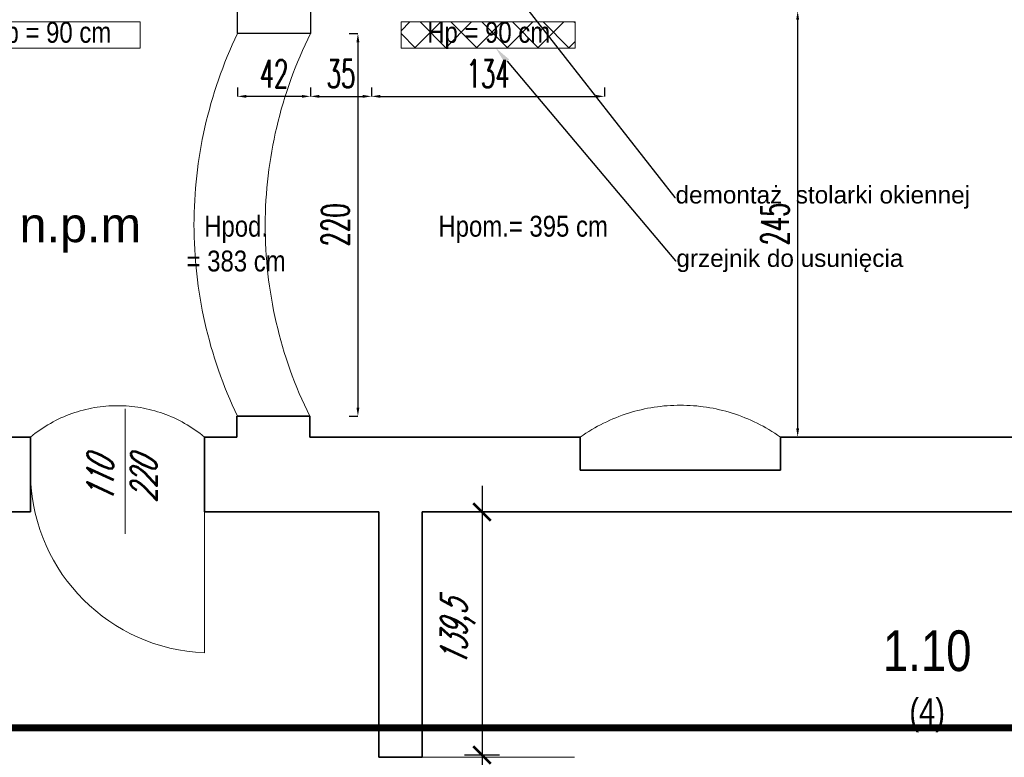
# Model space of a CAD drawing. Header units: millimetres. Extents: x 402 to 79005, y -7782 to 89952.
# Tile 178 of 256: x 26124 to 26690, y 28995 to 29419. Entities that reach past the tile are written whole.
import ezdxf
from ezdxf import colors
from ezdxf.entities.mleader import LeaderData, LeaderLine
from ezdxf.math import Vec2, Vec3

# ---------------------------------------------------------------- set-up
doc = ezdxf.new("R2010")
doc.units = ezdxf.units.MM
doc.header["$LTSCALE"] = 10
doc.linetypes.add('DASHED', pattern=[19.05, 12.7, -6.35])
doc.layers.get('0').update_dxf_attribs({"lineweight": 0})
doc.layers.get('Defpoints').update_dxf_attribs({"color": 253})
for name, color, linetype, lineweight in [('000_rzedne', 7, 'Continuous', 0), ('01 parter - ściany', 253, 'Continuous', 35), ('03_drzwi', 253, 'Continuous', 15), ('04-2_nad', 253, 'DASHED', 5), ('05-01_wymiary', 253, 'Continuous', 5), ('05-03_opis', 253, 'Continuous', 5), ('0_A_GRANICA OPRACOWANIA', 1, 'Continuous', 0), ('0_A_GRZEJNKI', 6, 'Continuous', 0), ('0_A_WYMIAROWANIE', 1, 'Continuous', 5), ('0_A_ŚCIANY ', 253, 'Continuous', 30), ('0_OPISY', 1, 'Continuous', 0), ('0_PROJ DEMONTAŻE', 10, 'Continuous', 0), ('0_PROJ WYBURZENIA', 1, 'Continuous', 0)]:
    doc.layers.add(name, color=color, linetype=linetype, lineweight=lineweight)
doc.styles.add('ariel', font='ARIAL.TTF', dxfattribs={"width": 0.8})
doc.styles.add('ariel_wym', font='simplex.shx', dxfattribs={"width": 0.65, "oblique": 25})
doc.styles.add('SIMPLEXD', font='simplex.shx', dxfattribs={"width": 0.6})
doc.styles.get("Standard").update_dxf_attribs({"font": 'arial.ttf'})
doc.styles.add('ZAGOSP', font='txt', dxfattribs={"height": 0.8})
doc.dimstyles.new('1-100', dxfattribs={"dimtxt": 16, "dimasz": 5, "dimexe": 0, "dimexo": 0, "dimgap": 5, "dimtad": 1, "dimdec": 1, "dimtxsty": 'SIMPLEXD', "dimcen": 5, "dimclrt": 256, "dimadec": 0, "dimazin": 0, "dimtfac": 1, "dimtdec": 0, "dimtix": 1, "dimtmove": 1, "dimatfit": 3, "dimldrblk": 'LP', "dimfxl": 0, "dimarcsym": 0})
doc.dimstyles.new('ariel 50 wnętrze', dxfattribs={"dimtxt": 15, "dimasz": 10, "dimexe": 10, "dimexo": 0, "dimgap": 5, "dimtad": 1, "dimdec": 1, "dimrnd": 0.5, "dimtxsty": 'ariel_wym', "dimblk": 'ARCHTICK', "dimcen": 2.5, "dimdle": 15, "dimazin": 0, "dimtfac": 1, "dimtdec": 1, "dimtix": 1, "dimtmove": 0, "dimatfit": 3, "dimldrblk": 'DOT', "dimfxl": 0, "dimarcsym": 0})

# ---------------------------------------------------------------- blocks, each defined once
blk = doc.blocks.new('_ArchTick')
at = {"color": 0, "linetype": 'ByBlock', "const_width": 0.15}
blk.add_lwpolyline([(-0.5, -0.5), (0.5, 0.5)], dxfattribs=at)
blk = doc.blocks.new('*D1157')
at = {"layer": '05-01_wymiary', "color": 0, "lineweight": -2}
for p, q in [((26390.2, 29151.5), (26390.2, 28981.79)), ((26380.2, 29136.5), (26400.2, 29136.5)), ((26380.2, 28996.79), (26400.2, 28996.79))]:
    blk.add_line(p, q, dxfattribs=at)
at = {"layer": 'Defpoints', "color": 0}
for p in [(26355.83, 29136.5), (26355.83, 28996.79), (26390.2, 28996.79)]:
    blk.add_point(p, dxfattribs=at)
at = {"layer": '05-01_wymiary', "color": 0, "lineweight": -2, "xscale": 10, "yscale": 10, "zscale": 10}
for p, rotation in [((26390.2, 29136.5), 90), ((26390.2, 28996.79), 270)]:
    blk.add_blockref('_ArchTick', p, dxfattribs=dict(at, rotation=rotation))
at = {"layer": '05-01_wymiary', "color": 0, "insert": (26376.27, 29066.64), "char_height": 15, "attachment_point": 5, "rotation": 90, "style": 'ariel_wym'}
blk.add_mtext('139,5', dxfattribs=at)
blk = doc.blocks.new('_Dot')
at = {"color": 0, "linetype": 'ByBlock', "lineweight": -2}
blk.add_line((-0.5, 0), (-1, 0), dxfattribs=at)
at = {"color": 0, "linetype": 'ByBlock', "const_width": 0.5}
blk.add_lwpolyline([(-0.25, 0, 1), (0.25, 0, 1)], format="xyb", close=True, dxfattribs=at)
blk = doc.blocks.new('*D1158')
at = {"layer": '05-01_wymiary', "color": 0, "lineweight": -2}
for p, q in [((26390.2, 29011.79), (26390.2, 28881.79)), ((26380.2, 28996.79), (26400.2, 28996.79)), ((26380.2, 28896.79), (26400.2, 28896.79))]:
    blk.add_line(p, q, dxfattribs=at)
at = {"layer": 'Defpoints', "color": 0}
for p in [(26355.83, 28996.79), (26355.83, 28896.79), (26390.2, 28896.79)]:
    blk.add_point(p, dxfattribs=at)
at = {"layer": '05-01_wymiary', "color": 0, "lineweight": -2, "xscale": 10, "yscale": 10, "zscale": 10}
for p, rotation in [((26390.2, 28996.79), 90), ((26390.2, 28896.79), 270)]:
    blk.add_blockref('_ArchTick', p, dxfattribs=dict(at, rotation=rotation))
at = {"layer": '05-01_wymiary', "color": 0, "insert": (26377.7, 28946.79), "char_height": 15, "attachment_point": 5, "rotation": 90, "style": 'ariel_wym'}
blk.add_mtext('100', dxfattribs=at)
blk = doc.blocks.new('*D3767')
at = {"layer": '0_A_WYMIAROWANIE', "color": 0, "lineweight": -2}
for p, q in [((26576.62, 29424.5), (26571.62, 29424.5)), ((26571.62, 29419.5), (26571.62, 29184.5)), ((26576.62, 29179.5), (26571.62, 29179.5))]:
    blk.add_line(p, q, dxfattribs=at)
at = {"layer": '0_A_WYMIAROWANIE', "color": 0, "lineweight": 9}
for points in [[(26572.45, 29419.5), (26570.79, 29419.5), (26571.62, 29424.5)], [(26570.79, 29184.5), (26572.45, 29184.5), (26571.62, 29179.5)]]:
    blk.add_solid(points, dxfattribs=at)
at = {"layer": 'Defpoints', "color": 0, "lineweight": 9}
for p in [(26632.22, 29424.5), (26571.62, 29179.5), (26632.22, 29179.5)]:
    blk.add_point(p, dxfattribs=at)
at = {"layer": '0_A_WYMIAROWANIE', "insert": (26558.62, 29302), "char_height": 16, "attachment_point": 5, "rotation": 90, "style": 'SIMPLEXD'}
blk.add_mtext('245', dxfattribs=at)
blk = doc.blocks.new('LP')
for p, q in [((0, 0), (-1, 0)), ((0, 1), (0, 0)), ((0, -1), (0, 0)), ((0, 0), (1, 0))]:
    blk.add_line(p, q)
at = {"const_width": 0.2}
blk.add_lwpolyline([(0.71, 0.71), (-0.71, -0.71)], dxfattribs=at)
blk = doc.blocks.new('*D3768')
at = {"layer": '0_A_WYMIAROWANIE', "color": 0, "lineweight": -2}
for p, q in [((26313.86, 29411.5), (26318.86, 29411.5)), ((26318.86, 29406.5), (26318.86, 29196.51)), ((26313.86, 29191.51), (26318.86, 29191.51))]:
    blk.add_line(p, q, dxfattribs=at)
at = {"layer": '0_A_WYMIAROWANIE', "color": 0, "lineweight": 9}
for points in [[(26319.69, 29406.5), (26318.02, 29406.5), (26318.86, 29411.5)], [(26318.02, 29196.51), (26319.69, 29196.51), (26318.86, 29191.51)]]:
    blk.add_solid(points, dxfattribs=at)
at = {"layer": 'Defpoints', "color": 0, "lineweight": 9}
for p in [(26291.65, 29411.5), (26291.17, 29191.51), (26318.86, 29191.51)]:
    blk.add_point(p, dxfattribs=at)
at = {"layer": '0_A_WYMIAROWANIE', "insert": (26305.86, 29301.51), "char_height": 16, "attachment_point": 5, "rotation": 90, "style": 'SIMPLEXD'}
blk.add_mtext('220', dxfattribs=at)
blk = doc.blocks.new('*D3769')
at = {"layer": '0_A_WYMIAROWANIE', "color": 0, "lineweight": -2}
for p, q in [((26291.65, 29380.37), (26291.65, 29375.37)), ((26326.65, 29380.37), (26326.65, 29375.37)), ((26296.65, 29375.37), (26321.65, 29375.37))]:
    blk.add_line(p, q, dxfattribs=at)
at = {"layer": '0_A_WYMIAROWANIE', "color": 0, "lineweight": 9}
for points in [[(26296.65, 29376.2), (26296.65, 29374.54), (26291.65, 29375.37)], [(26321.65, 29374.54), (26321.65, 29376.2), (26326.65, 29375.37)]]:
    blk.add_solid(points, dxfattribs=at)
at = {"layer": 'Defpoints', "color": 0, "lineweight": 9}
for p in [(26291.65, 29411.99), (26326.65, 29411.99), (26326.65, 29375.37)]:
    blk.add_point(p, dxfattribs=at)
at = {"layer": '0_A_WYMIAROWANIE', "insert": (26309.15, 29388.37), "char_height": 16, "attachment_point": 5, "style": 'SIMPLEXD'}
blk.add_mtext('35', dxfattribs=at)
blk = doc.blocks.new('*D3770')
at = {"layer": '0_A_WYMIAROWANIE', "color": 0, "lineweight": -2}
for p, q in [((26326.65, 29380.37), (26326.65, 29375.37)), ((26460.65, 29380.37), (26460.65, 29375.37)), ((26331.65, 29375.37), (26455.65, 29375.37))]:
    blk.add_line(p, q, dxfattribs=at)
at = {"layer": '0_A_WYMIAROWANIE', "color": 0, "lineweight": 9}
for points in [[(26331.65, 29376.2), (26331.65, 29374.54), (26326.65, 29375.37)], [(26455.65, 29374.54), (26455.65, 29376.2), (26460.65, 29375.37)]]:
    blk.add_solid(points, dxfattribs=at)
at = {"layer": 'Defpoints', "color": 0, "lineweight": 9}
for p in [(26460.65, 29416.56), (26326.65, 29411.99), (26460.65, 29375.37)]:
    blk.add_point(p, dxfattribs=at)
at = {"layer": '0_A_WYMIAROWANIE', "insert": (26393.65, 29388.37), "char_height": 16, "attachment_point": 5, "style": 'SIMPLEXD'}
blk.add_mtext('134', dxfattribs=at)
blk = doc.blocks.new('*D3771')
at = {"layer": '0_A_WYMIAROWANIE', "color": 0, "lineweight": -2}
for p, q in [((26249.65, 29380.37), (26249.65, 29375.37)), ((26291.65, 29380.37), (26291.65, 29375.37)), ((26286.65, 29375.37), (26254.65, 29375.37))]:
    blk.add_line(p, q, dxfattribs=at)
at = {"layer": '0_A_WYMIAROWANIE', "color": 0, "lineweight": 9}
for points in [[(26254.65, 29376.2), (26254.65, 29374.54), (26249.65, 29375.37)], [(26286.65, 29374.54), (26286.65, 29376.2), (26291.65, 29375.37)]]:
    blk.add_solid(points, dxfattribs=at)
at = {"layer": 'Defpoints', "color": 0, "lineweight": 9}
for p in [(26249.65, 29398.99), (26291.65, 29399.99), (26249.65, 29375.37)]:
    blk.add_point(p, dxfattribs=at)
at = {"layer": '0_A_WYMIAROWANIE', "insert": (26270.65, 29388.37), "char_height": 16, "attachment_point": 5, "style": 'SIMPLEXD'}
blk.add_mtext('42', dxfattribs=at)

msp = doc.modelspace()

# ---------------------------------------------------------------- hatches: boundary and pattern name
at = {"layer": '0_PROJ WYBURZENIA', "lineweight": 0, "ltscale": 100}
h = msp.add_hatch(dxfattribs=at)
h.set_pattern_fill('ANSI37', color=256, scale=100, style=0)
h.set_pattern_definition([(45, (27447.722, 31560.11), (-8.838835, 8.838835), []), (135, (27447.722, 31560.11), (-8.838835, -8.838835), [])])
h.paths.add_polyline_path([(26343.65, 29403.17), (26443.65, 29403.17), (26443.65, 29418.17), (26343.65, 29418.17)])

# ---------------------------------------------------------------- linework, layer by layer
at = {"layer": '01 parter - ściany'}
for p, q in [((26291.17, 29191.51), (26249.19, 29191.51)), ((26249.19, 29191.51), (26249.19, 29179.5)), ((26291.17, 29191.51), (26291.17, 29179.5)), ((26130.68, 29179.5), (25633.27, 29179.5)), ((26130.68, 29179.5), (26130.68, 29136.5)), ((26249.19, 29179.5), (26230.68, 29179.5)), ((26230.68, 29179.5), (26230.68, 29136.5)), ((26446.68, 29179.5), (26291.17, 29179.5)), ((26446.68, 29179.5), (26446.68, 29160.5)), ((27314.6, 29179.5), (26561.68, 29179.5)), ((26561.68, 29160.5), (26561.68, 29179.5)), ((26446.68, 29160.5), (26561.68, 29160.5)), ((26130.68, 29136.5), (26020.83, 29136.5)), ((26330.83, 29136.5), (26230.68, 29136.5)), ((26330.83, 28995.52), (26330.83, 29136.5)), ((27166.83, 29136.5), (26355.83, 29136.5)), ((26355.83, 28995.52), (26355.83, 29136.5)), ((26355.83, 28995.52), (26330.83, 28995.52)), ((26355.83, 28996.79), (26355.83, 28995.52))]:
    msp.add_line(p, q, dxfattribs=at)
at = {"layer": '03_drzwi'}
for p, q in [((26185.06, 29123.89), (26185.04, 29195.8)), ((26230.61, 29055.5), (26230.68, 29155.5)), ((26443.33, 28995.45), (26343.33, 28995.52))]:
    msp.add_line(p, q, dxfattribs=at)
msp.add_arc((26234.9, 29159.72), 104.31, 182.3214, 267.6411, dxfattribs=at)
at = {"layer": '04-2_nad', "ltscale": 2}
for centre, radius, start, end in [((26478.94, 29301.51), 254.31, 154.3723, 205.6277), ((26512.57, 29301.02), 247, 153.43, 206.3175), ((26504.18, 29098.55), 99.29, 54.6134, 125.3866), ((26180.68, 29119.31), 78.25, 50.2815, 129.7185)]:
    msp.add_arc(centre, radius, start, end, dxfattribs=at)
at = {"layer": '0_A_GRANICA OPRACOWANIA', "color": 1, "linetype": 'DASHED', "const_width": 4}
msp.add_lwpolyline([(25790.69, 30406.33), (26803.78, 30406.33), (26803.78, 29012.4), (25790.69, 29012.4)], close=True, dxfattribs=at)
at = {"layer": '0_A_GRZEJNKI', "lineweight": 0}
for points in [[(26093.65, 29418.17), (26193.65, 29418.17), (26193.65, 29403.17), (26093.65, 29403.17), (26093.65, 29418.17)], [(26343.65, 29418.17), (26443.65, 29418.17), (26443.65, 29403.17), (26343.65, 29403.17), (26343.65, 29418.17)]]:
    msp.add_lwpolyline(points, dxfattribs=at)
at = {"layer": '0_A_ŚCIANY ', "lineweight": 30}
msp.add_lwpolyline([(26291.65, 29424.5), (26291.65, 29411.5), (26249.65, 29411.5), (26249.65, 29424.5), (26210.65, 29424.5)], dxfattribs=at)
at = {"layer": '0_PROJ DEMONTAŻE', "linetype": 'DASHED', "lineweight": 0}
msp.add_lwpolyline([(26343.65, 29403.17), (26443.65, 29403.17), (26443.65, 29418.17), (26343.65, 29418.17)], close=True, dxfattribs=at)

# ---------------------------------------------------------------- texts
at = {"color": 1, "lineweight": 30, "ltscale": 100, "char_height": 12, "width": 185.4507, "attachment_point": 2}
for s, insert in [('{\\fArial Narrow|b0|i0|c238|p34;Hp = 90 cm}', (26141.71, 29418.17)), ('{\\fArial Narrow|b0|i0|c238|p34;Hp = 90 cm}', (26394.04, 29418.17)), ('{\\fArial Narrow|b0|i0|c238|p34;Hpod. \\P= 383 cm}', (26248.84, 29306.73)), ('{\\fArial Narrow|b0|i0|c238|p34;Hpom.= 395 cm}', (26413.82, 29306.73))]:
    msp.add_mtext(s, dxfattribs=dict(at, insert=insert))
at = {"layer": '000_rzedne', "color": 1, "lineweight": 0, "insert": (26194.2, 29311.55), "char_height": 20, "width": 434.4308, "attachment_point": 3, "style": 'ZAGOSP'}
msp.add_mtext('{\\fArial|b0|i0|c238|p34;%%P0,00 = 19,23 m n.p.m}', dxfattribs=at)
at = {"layer": '03_drzwi', "insert": (26163.28, 29141.96), "char_height": 15, "width": 160.5905, "attachment_point": 1, "rotation": 89.9915, "style": 'ariel_wym'}
msp.add_mtext('110\\P220', dxfattribs=at)
at = {"layer": '05-03_opis', "insert": (26646.07, 29039.14), "char_height": 23.4234, "width": 108.9126, "attachment_point": 5, "style": 'ariel'}
msp.add_mtext('{\\fArial|b0|i0|c238|p34;1.10\\P\\H0.6404x;(4)}', dxfattribs=at)

# ---------------------------------------------------------------- dimensions: what is measured, and where the dimension line sits
at = {"layer": '05-01_wymiary'}
dim = msp.add_linear_dim(base=(26390.2, 28996.79), p1=(26355.83, 29136.5), p2=(26355.83, 28996.79), angle=90, dimstyle='ariel 50 wnętrze', dxfattribs=at)
dim.commit()
dim.dimension.update_dxf_attribs({"geometry": '*D1157', "text_midpoint": (26376.27, 29066.64)})
dim = msp.add_linear_dim(base=(26390.2, 28896.79), p1=(26355.83, 28996.79), p2=(26355.83, 28896.79), angle=90, dimstyle='ariel 50 wnętrze', override={"dimtmove": 1}, dxfattribs=at)
dim.commit()
dim.dimension.update_dxf_attribs({"geometry": '*D1158', "text_midpoint": (26377.7, 28946.79)})
at = {"layer": '0_A_WYMIAROWANIE', "color": 1}
for base, p1, p2, picture, middle in [((26571.62, 29179.5), (26632.22, 29424.5), (26632.22, 29179.5), '*D3767', (26558.62, 29302)), ((26318.86, 29191.51), (26291.65, 29411.5), (26291.17, 29191.51), '*D3768', (26305.86, 29301.51))]:
    dim = msp.add_linear_dim(base=base, p1=p1, p2=p2, angle=90, dimstyle='1-100', dxfattribs=at)
    dim.commit()
    dim.dimension.update_dxf_attribs({"geometry": picture, "text_midpoint": middle})
for base, p1, p2, picture, middle in [((26460.65, 29375.37), (26326.65, 29411.99), (26460.65, 29416.56), '*D3770', (26393.65, 29388.37)), ((26326.65, 29375.37), (26291.65, 29411.99), (26326.65, 29411.99), '*D3769', (26309.15, 29388.37)), ((26249.65, 29375.37), (26291.65, 29399.99), (26249.65, 29398.99), '*D3771', (26270.65, 29388.37))]:
    dim = msp.add_linear_dim(base=base, p1=p1, p2=p2, dimstyle='1-100', dxfattribs=at)
    dim.commit()
    dim.dimension.update_dxf_attribs({"geometry": picture, "text_midpoint": middle})

# ---------------------------------------------------------------- leaders
at = {"layer": '0_OPISY', "color": 5, "lineweight": 0}
ml = msp.add_multileader_mtext('Standard', dxfattribs=at)
ml.set_content('demontaż  stolarki okiennej ', color=5)
ml.set_leader_properties()
ml.build(insert=Vec2(0, 0))
ml.multileader.update_dxf_attribs({"dogleg_length": 0.36, "arrow_head_size": 10})
ctx = ml.context
ctx.base_point, ctx.char_height, ctx.arrow_head_size, ctx.landing_gap_size, ctx.plane_origin = Vec3(26501.34, 29317.33), 10, 10, 0.09, Vec3(26209.95, 29566.01)
notes = []
notes.append((ctx, [(0, (1, 1, 0), (26500.98, 29317.33), (1, 0), 0.36, [(0, [(26396.01, 29451.5)], 0, [])])]))
ctx.mtext.insert, ctx.mtext.flow_direction = Vec3(26501.43, 29323.8), 5
ml = msp.add_multileader_mtext('Standard', dxfattribs=at)
ml.set_content('grzejnik do usunięcia', color=5)
ml.set_leader_properties()
ml.build(insert=Vec2(0, 0))
ml.multileader.update_dxf_attribs({"dogleg_length": 0.36, "arrow_head_size": 10})
ctx = ml.context
ctx.base_point, ctx.char_height, ctx.arrow_head_size, ctx.landing_gap_size, ctx.plane_origin = Vec3(26501.83, 29280.87), 10, 10, 0.09, Vec3(26470.16, 29322.3)
notes.append((ctx, [(0, (1, 1, 0), (26501.47, 29280.87), (1, 0), 0.36, [(0, [(26398.11, 29403.17)], 0, [])])]))
ctx.mtext.insert, ctx.mtext.flow_direction = Vec3(26501.92, 29287.34), 5
for ctx, leaders in notes:
    for number, flags, end, landing, length, lines in leaders:
        leader = LeaderData()
        leader.index, (leader.has_last_leader_line, leader.has_dogleg_vector, leader.attachment_direction) = number, flags
        leader.last_leader_point, leader.dogleg_vector, leader.dogleg_length = Vec3(end), Vec3(landing), length
        for number, points, colour, breaks in lines:
            line = LeaderLine()
            line.index, line.vertices, line.color, line.breaks = number, Vec3.list(points), colors.encode_raw_color(colour), breaks
            leader.lines.append(line)
        ctx.leaders.append(leader)

doc.saveas('drawing.dxf')
